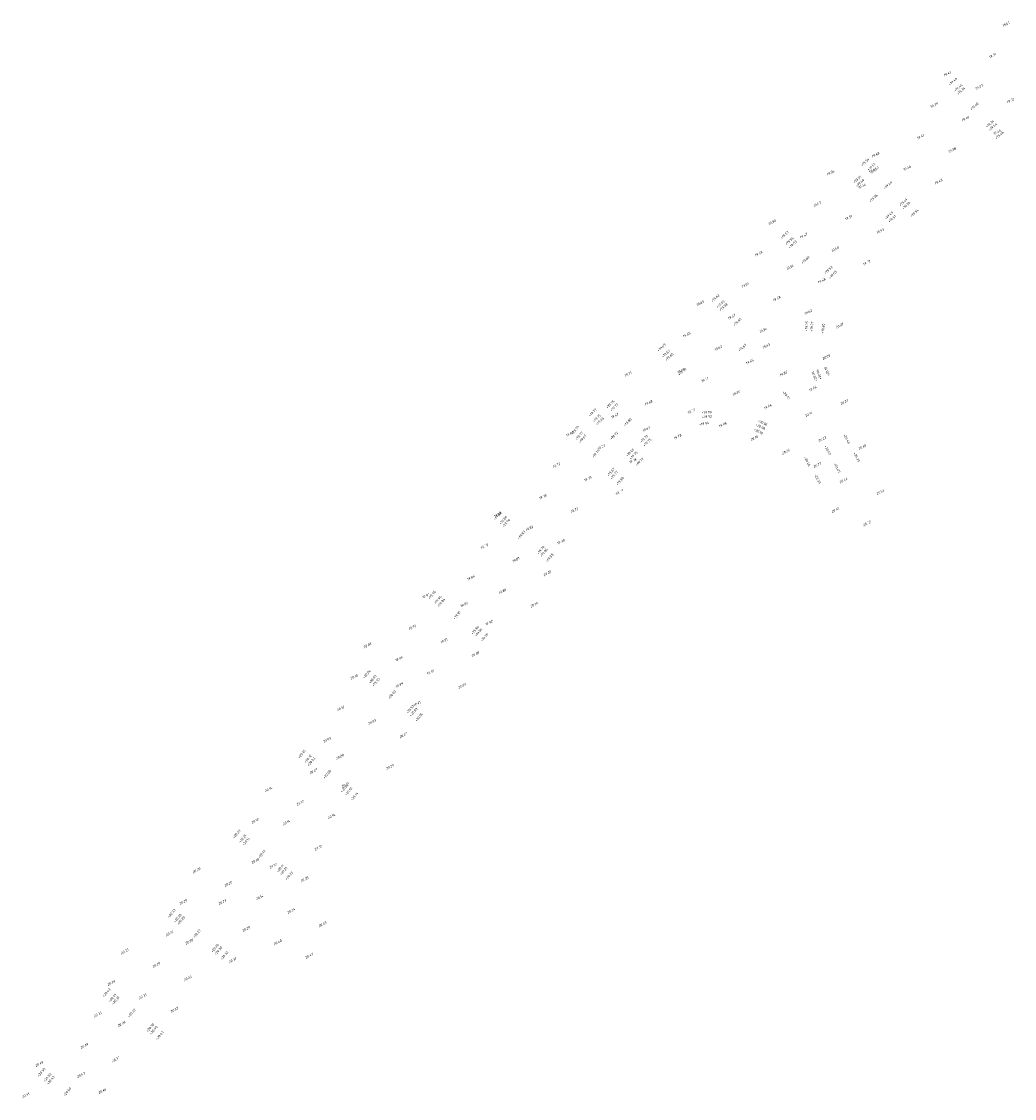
# Model space of a CAD drawing. Header units: metres. Extents: x 202983 to 204040, y 388598 to 392940.
# Tile 3 of 19: x 203607 to 203752, y 389411 to 389569. Entities that reach past the tile are written whole.
import ezdxf

# ---------------------------------------------------------------- set-up
doc = ezdxf.new("R2010")
doc.units = ezdxf.units.M
doc.layers.add('B-WE-OG-HOOGTEPUNT-T18', color=252, linetype='Continuous', lineweight=18)
doc.layers.add('N-WE-OG-HOOGTEPUNT-T25', color=7, linetype='Continuous', lineweight=25)
doc.styles.add('NLCS-ISO', font='NLCS-ISO.ttf')
doc.styles.add('NLCS-ISO-M200-T18', font='NLCS-ISO.ttf', dxfattribs={"height": 0.36})

msp = doc.modelspace()

# ---------------------------------------------------------------- texts
at = {"layer": 'B-WE-OG-HOOGTEPUNT-T18', "linetype": 'Continuous', "lineweight": 18, "char_height": 0.36, "attachment_point": 8, "rotation": 27, "style": 'NLCS-ISO'}
for s, insert in [('{\\fNLCS-ISO|b0|i1|c0|p2;\\C256;19.41}', (203750.87, 389568.05, 19.41)), ('{\\fNLCS-ISO|b0|i1|c0|p2;\\C256;19.31}', (203748.91, 389563.46, 19.31)), ('{\\fNLCS-ISO|b0|i1|c0|p2;\\C256;19.43}', (203742.34, 389560.83, 19.43)), ('{\\fNLCS-ISO|b0|i1|c0|p2;\\C256;19.37}', (203746.94, 389558.86, 19.37)), ('{\\fNLCS-ISO|b0|i1|c0|p2;\\C256;19.32}', (203751.54, 389556.89, 19.32)), ('{\\fNLCS-ISO|b0|i1|c0|p2;\\C256;19.39}', (203740.38, 389556.23, 19.39)), ('{\\fNLCS-ISO|b0|i1|c0|p2;\\C256;19.40}', (203744.97, 389554.26, 19.4)), ('{\\fNLCS-ISO|b0|i1|c0|p2;\\C256;19.44}', (203749.57, 389552.3, 19.44)), ('{\\fNLCS-ISO|b0|i1|c0|p2;\\C256;19.41}', (203738.41, 389551.63, 19.41)), ('{\\fNLCS-ISO|b0|i1|c0|p2;\\C256;19.48}', (203731.85, 389549, 19.48)), ('{\\fNLCS-ISO|b0|i1|c0|p2;\\C256;19.38}', (203743.01, 389549.67, 19.38)), ('{\\fNLCS-ISO|b0|i1|c0|p2;\\C256;19.56}', (203725.28, 389546.37, 19.56)), ('{\\fNLCS-ISO|b0|i1|c0|p2;\\C256;19.41}', (203731.4, 389546.69, 19.41)), ('{\\fNLCS-ISO|b0|i1|c0|p2;\\C256;19.46}', (203736.44, 389547.04, 19.46)), ('{\\fNLCS-ISO|b0|i1|c0|p2;\\C256;19.44}', (203729.88, 389544.41, 19.44)), ('{\\fNLCS-ISO|b0|i1|c0|p2;\\C256;19.48}', (203741.04, 389545.07, 19.48)), ('{\\fNLCS-ISO|b0|i1|c0|p2;\\C256;19.47}', (203723.32, 389541.77, 19.47)), ('{\\fNLCS-ISO|b0|i1|c0|p2;\\C256;19.51}', (203727.91, 389539.81, 19.51)), ('{\\fNLCS-ISO|b0|i1|c0|p2;\\C256;19.50}', (203716.75, 389539.14, 19.5)), ('{\\fNLCS-ISO|b0|i1|c0|p2;\\C256;19.53}', (203732.51, 389537.84, 19.53)), ('{\\fNLCS-ISO|b0|i1|c0|p2;\\C256;19.47}', (203721.35, 389537.18, 19.47)), ('{\\fNLCS-ISO|b0|i1|c0|p2;\\C256;19.59}', (203714.79, 389534.55, 19.59)), ('{\\fNLCS-ISO|b0|i1|c0|p2;\\C256;19.48}', (203725.95, 389535.21, 19.48)), ('{\\fNLCS-ISO|b0|i1|c0|p2;\\C256;19.72}', (203730.55, 389533.24, 19.72)), ('{\\fNLCS-ISO|b0|i1|c0|p2;\\C256;19.54}', (203719.38, 389532.58, 19.54)), ('{\\fNLCS-ISO|b0|i1|c0|p2;\\C256;19.51}', (203712.82, 389529.95, 19.51)), ('{\\fNLCS-ISO|b0|i1|c0|p2;\\C256;19.48}', (203723.98, 389530.61, 19.48)), ('{\\fNLCS-ISO|b0|i1|c0|p2;\\C256;19.65}', (203706.26, 389527.32, 19.65)), ('{\\fNLCS-ISO|b0|i1|c0|p2;\\C256;19.58}', (203717.42, 389527.98, 19.58)), ('{\\fNLCS-ISO|b0|i1|c0|p2;\\C256;19.57}', (203710.85, 389525.35, 19.57)), ('{\\fNLCS-ISO|b0|i1|c0|p2;\\C256;19.62}', (203722.02, 389526.02, 19.62)), ('{\\fNLCS-ISO|b0|i1|c0|p2;\\C256;20.07}', (203726.61, 389524.05, 20.07)), ('{\\fNLCS-ISO|b0|i1|c0|p2;\\C256;19.55}', (203704.29, 389522.72, 19.55)), ('{\\fNLCS-ISO|b0|i1|c0|p2;\\C256;19.54}', (203715.45, 389523.39, 19.54)), ('{\\fNLCS-ISO|b0|i1|c0|p2;\\C256;19.62}', (203708.89, 389520.76, 19.62)), ('{\\fNLCS-ISO|b0|i1|c0|p2;\\C256;19.63}', (203715.88, 389521.07, 19.63)), ('{\\fNLCS-ISO|b0|i1|c0|p2;\\C256;20.05}', (203724.65, 389519.45, 20.05)), ('{\\fNLCS-ISO|b0|i1|c0|p2;\\C256;19.64}', (203703.46, 389517.47, 19.64)), ('{\\fNLCS-ISO|b0|i1|c0|p2;\\C256;19.65}', (203713.49, 389518.79, 19.65)), ('{\\fNLCS-ISO|b0|i1|c0|p2;\\C256;19.71}', (203695.73, 389516.98, 19.71)), ('{\\fNLCS-ISO|b0|i1|c0|p2;\\C256;19.71}', (203706.92, 389516.16, 19.71)), ('{\\fNLCS-ISO|b0|i1|c0|p2;\\C256;19.83}', (203718.41, 389517.05, 19.83)), ('{\\fNLCS-ISO|b0|i1|c0|p2;\\C256;19.80}', (203711.52, 389514.19, 19.8)), ('{\\fNLCS-ISO|b0|i1|c0|p2;\\C256;19.96}', (203722.68, 389514.86, 19.96)), ('{\\fNLCS-ISO|b0|i1|c0|p2;\\C256;19.68}', (203698.73, 389512.8, 19.68)), ('{\\fNLCS-ISO|b0|i1|c0|p2;\\C256;20.20}', (203727.28, 389512.89, 20.2)), ('{\\fNLCS-ISO|b0|i1|c0|p2;\\C256;19.72}', (203704.96, 389511.56, 19.72)), ('{\\fNLCS-ISO|b0|i1|c0|p2;\\C256;19.94}', (203716.12, 389512.23, 19.94)), ('{\\fNLCS-ISO|b0|i1|c0|p2;\\C256;20.11}', (203722.07, 389511.09, 20.11)), ('{\\fNLCS-ISO|b0|i1|c0|p2;\\C256;19.67}', (203693.8, 389510.9, 19.67)), ('{\\fNLCS-ISO|b0|i1|c0|p2;\\C256;19.98}', (203709.55, 389509.59, 19.98)), ('{\\fNLCS-ISO|b0|i1|c0|p2;\\C256;19.80}', (203687.23, 389508.27, 19.8)), ('{\\fNLCS-ISO|b0|i1|c0|p2;\\C256;19.63}', (203698.39, 389508.93, 19.63)), ('{\\fNLCS-ISO|b0|i1|c0|p2;\\C256;19.78}', (203702.97, 389507.84, 19.78)), ('{\\fNLCS-ISO|b0|i1|c0|p2;\\C256;19.73}', (203691.83, 389506.3, 19.73)), ('{\\fNLCS-ISO|b0|i1|c0|p2;\\C256;20.10}', (203714.15, 389507.63, 20.1)), ('{\\fNLCS-ISO|b0|i1|c0|p2;\\C256;20.23}', (203724.07, 389507.48, 20.23)), ('{\\fNLCS-ISO|b0|i1|c0|p2;\\C256;20.40}', (203729.91, 389506.33, 20.4)), ('{\\fNLCS-ISO|b0|i1|c0|p2;\\C256;20.26}', (203718.75, 389505.66, 20.26)), ('{\\fNLCS-ISO|b0|i1|c0|p2;\\C256;19.72}', (203685.27, 389503.67, 19.72)), ('{\\fNLCS-ISO|b0|i1|c0|p2;\\C256;19.76}', (203696.43, 389504.33, 19.76)), ('{\\fNLCS-ISO|b0|i1|c0|p2;\\C256;20.27}', (203723.34, 389503.7, 20.27)), ('{\\fNLCS-ISO|b0|i1|c0|p2;\\C256;19.73}', (203689.86, 389501.7, 19.73)), ('{\\fNLCS-ISO|b0|i1|c0|p2;\\C256;20.44}', (203727.16, 389501.47, 20.44)), ('{\\fNLCS-ISO|b0|i1|c0|p2;\\C256;19.78}', (203683.3, 389499.07, 19.78)), ('{\\fNLCS-ISO|b0|i1|c0|p2;\\C256;19.77}', (203694.46, 389499.74, 19.77)), ('{\\fNLCS-ISO|b0|i1|c0|p2;\\C256;20.53}', (203732.54, 389499.76, 20.53)), ('{\\fNLCS-ISO|b0|i1|c0|p2;\\C256;19.72}', (203687.9, 389497.11, 19.72)), ('{\\fNLCS-ISO|b0|i1|c0|p2;\\C256;20.51}', (203725.97, 389497.13, 20.51)), ('{\\fNLCS-ISO|b0|i1|c0|p2;\\C256;19.86}', (203676.74, 389496.44, 19.86)), ('{\\fNLCS-ISO|b0|i1|c0|p2;\\C256;19.82}', (203681.33, 389494.47, 19.82)), ('{\\fNLCS-ISO|b0|i1|c0|p2;\\C256;20.72}', (203730.57, 389495.17, 20.72)), ('{\\fNLCS-ISO|b0|i1|c0|p2;\\C256;19.90}', (203685.93, 389492.51, 19.9)), ('{\\fNLCS-ISO|b0|i1|c0|p2;\\C256;19.79}', (203674.77, 389491.84, 19.79)), ('{\\fNLCS-ISO|b0|i1|c0|p2;\\C256;19.81}', (203679.37, 389489.88, 19.81)), ('{\\fNLCS-ISO|b0|i1|c0|p2;\\C256;20.05}', (203683.96, 389487.91, 20.05)), ('{\\fNLCS-ISO|b0|i1|c0|p2;\\C256;19.85}', (203672.8, 389487.25, 19.85)), ('{\\fNLCS-ISO|b0|i1|c0|p2;\\C256;19.97}', (203666.24, 389484.62, 19.97)), ('{\\fNLCS-ISO|b0|i1|c0|p2;\\C256;19.80}', (203677.4, 389485.28, 19.8)), ('{\\fNLCS-ISO|b0|i1|c0|p2;\\C256;19.90}', (203671.8, 389483.35, 19.9)), ('{\\fNLCS-ISO|b0|i1|c0|p2;\\C256;20.19}', (203682, 389483.31, 20.19)), ('{\\fNLCS-ISO|b0|i1|c0|p2;\\C256;19.92}', (203664.27, 389480.02, 19.92)), ('{\\fNLCS-ISO|b0|i1|c0|p2;\\C256;19.92}', (203675.43, 389480.68, 19.92)), ('{\\fNLCS-ISO|b0|i1|c0|p2;\\C256;19.91}', (203668.87, 389478.05, 19.91)), ('{\\fNLCS-ISO|b0|i1|c0|p2;\\C256;20.08}', (203657.71, 389477.39, 20.08)), ('{\\fNLCS-ISO|b0|i1|c0|p2;\\C256;19.94}', (203662.31, 389475.42, 19.94)), ('{\\fNLCS-ISO|b0|i1|c0|p2;\\C256;20.09}', (203673.47, 389476.09, 20.09)), ('{\\fNLCS-ISO|b0|i1|c0|p2;\\C256;19.91}', (203666.9, 389473.46, 19.91)), ('{\\fNLCS-ISO|b0|i1|c0|p2;\\C256;20.10}', (203655.74, 389472.79, 20.1)), ('{\\fNLCS-ISO|b0|i1|c0|p2;\\C256;19.99}', (203662.36, 389471.57, 19.99)), ('{\\fNLCS-ISO|b0|i1|c0|p2;\\C256;20.33}', (203671.5, 389471.49, 20.33)), ('{\\fNLCS-ISO|b0|i1|c0|p2;\\C256;19.91}', (203664.94, 389468.86, 19.91)), ('{\\fNLCS-ISO|b0|i1|c0|p2;\\C256;20.10}', (203653.78, 389468.19, 20.1)), ('{\\fNLCS-ISO|b0|i1|c0|p2;\\C256;20.03}', (203658.37, 389466.23, 20.03)), ('{\\fNLCS-ISO|b0|i1|c0|p2;\\C256;20.07}', (203662.97, 389464.26, 20.07)), ('{\\fNLCS-ISO|b0|i1|c0|p2;\\C256;20.03}', (203651.81, 389463.6, 20.03)), ('{\\fNLCS-ISO|b0|i1|c0|p2;\\C256;20.08}', (203653.69, 389461.14, 20.08)), ('{\\fNLCS-ISO|b0|i1|c0|p2;\\C256;20.29}', (203661, 389459.66, 20.29)), ('{\\fNLCS-ISO|b0|i1|c0|p2;\\C256;20.07}', (203649.84, 389459, 20.07)), ('{\\fNLCS-ISO|b0|i1|c0|p2;\\C256;20.14}', (203643.28, 389456.37, 20.14)), ('{\\fNLCS-ISO|b0|i1|c0|p2;\\C256;20.01}', (203654.44, 389457.03, 20.01)), ('{\\fNLCS-ISO|b0|i1|c0|p2;\\C256;20.12}', (203647.88, 389454.4, 20.12)), ('{\\fNLCS-ISO|b0|i1|c0|p2;\\C256;20.10}', (203641.31, 389451.77, 20.1)), ('{\\fNLCS-ISO|b0|i1|c0|p2;\\C256;20.14}', (203645.9, 389451.54, 20.14)), ('{\\fNLCS-ISO|b0|i1|c0|p2;\\C256;20.14}', (203652.47, 389452.44, 20.14)), ('{\\fNLCS-ISO|b0|i1|c0|p2;\\C256;20.31}', (203650.51, 389447.84, 20.31)), ('{\\fNLCS-ISO|b0|i1|c0|p2;\\C256;20.18}', (203641.34, 389445.92, 20.18)), ('{\\fNLCS-ISO|b0|i1|c0|p2;\\C256;20.12}', (203643.94, 389445.21, 20.12)), ('{\\fNLCS-ISO|b0|i1|c0|p2;\\C256;20.29}', (203632.78, 389444.54, 20.29)), ('{\\fNLCS-ISO|b0|i1|c0|p2;\\C256;20.20}', (203637.38, 389442.58, 20.2)), ('{\\fNLCS-ISO|b0|i1|c0|p2;\\C256;20.35}', (203648.54, 389443.24, 20.35)), ('{\\fNLCS-ISO|b0|i1|c0|p2;\\C256;20.14}', (203641.98, 389440.61, 20.14)), ('{\\fNLCS-ISO|b0|i1|c0|p2;\\C256;20.29}', (203630.82, 389439.95, 20.29)), ('{\\fNLCS-ISO|b0|i1|c0|p2;\\C256;20.23}', (203636.53, 389439.92, 20.23)), ('{\\fNLCS-ISO|b0|i1|c0|p2;\\C256;20.34}', (203646.58, 389438.65, 20.34)), ('{\\fNLCS-ISO|b0|i1|c0|p2;\\C256;20.29}', (203640.01, 389436.01, 20.29)), ('{\\fNLCS-ISO|b0|i1|c0|p2;\\C256;20.45}', (203651.17, 389436.68, 20.45)), ('{\\fNLCS-ISO|b0|i1|c0|p2;\\C256;20.22}', (203628.85, 389435.35, 20.22)), ('{\\fNLCS-ISO|b0|i1|c0|p2;\\C256;20.28}', (203631.72, 389434.16, 20.28)), ('{\\fNLCS-ISO|b0|i1|c0|p2;\\C256;20.40}', (203644.61, 389434.05, 20.4)), ('{\\fNLCS-ISO|b0|i1|c0|p2;\\C256;20.33}', (203622.29, 389432.72, 20.33)), ('{\\fNLCS-ISO|b0|i1|c0|p2;\\C256;20.37}', (203638.05, 389431.42, 20.37)), ('{\\fNLCS-ISO|b0|i1|c0|p2;\\C256;20.47}', (203649.21, 389432.08, 20.47)), ('{\\fNLCS-ISO|b0|i1|c0|p2;\\C256;20.29}', (203626.88, 389430.75, 20.29)), ('{\\fNLCS-ISO|b0|i1|c0|p2;\\C256;20.39}', (203620.32, 389428.12, 20.39)), ('{\\fNLCS-ISO|b0|i1|c0|p2;\\C256;20.23}', (203631.48, 389428.79, 20.23)), ('{\\fNLCS-ISO|b0|i1|c0|p2;\\C256;20.35}', (203624.92, 389426.16, 20.35)), ('{\\fNLCS-ISO|b0|i1|c0|p2;\\C256;20.33}', (203618.35, 389423.53, 20.33)), ('{\\fNLCS-ISO|b0|i1|c0|p2;\\C256;20.37}', (203629.52, 389424.19, 20.37)), ('{\\fNLCS-ISO|b0|i1|c0|p2;\\C256;20.39}', (203621.83, 389422.11, 20.39)), ('{\\fNLCS-ISO|b0|i1|c0|p2;\\C256;20.39}', (203616.39, 389418.93, 20.39)), ('{\\fNLCS-ISO|b0|i1|c0|p2;\\C256;20.37}', (203620.99, 389416.96, 20.37)), ('{\\fNLCS-ISO|b0|i1|c0|p2;\\C256;20.49}', (203609.82, 389416.3, 20.49)), ('{\\fNLCS-ISO|b0|i1|c0|p2;\\C256;20.47}', (203615.9, 389414.69, 20.47)), ('{\\fNLCS-ISO|b0|i1|c0|p2;\\C256;20.46}', (203619.02, 389412.36, 20.46)), ('{\\fNLCS-ISO|b0|i1|c0|p2;\\C256;20.51}', (203607.86, 389411.7, 20.51))]:
    msp.add_mtext(s, dxfattribs=dict(at, insert=insert))
at = {"layer": 'N-WE-OG-HOOGTEPUNT-T25', "linetype": 'Continuous', "lineweight": 25, "char_height": 0.36, "attachment_point": 8, "style": 'NLCS-ISO-M200-T18'}
for s, insert, rotation in [('{\\fNLCS-ISO|b0|i0|c0|p2;+19.46}', (203743.2, 389559.73, 19.46), 41.9962), ('{\\fNLCS-ISO|b0|i0|c0|p2;+19.44}', (203743.98, 389558.81, 19.44), 41.9962), ('{\\fNLCS-ISO|b0|i0|c0|p2;+19.34}', (203744.39, 389558.37, 19.34), 41.9962), ('{\\fNLCS-ISO|b0|i0|c0|p2;+19.40}', (203746.32, 389556.09, 19.4), 41.9962), ('{\\fNLCS-ISO|b0|i0|c0|p2;+19.34}', (203748.61, 389553.56, 19.34), 41.9962), ('{\\fNLCS-ISO|b0|i0|c0|p2;+19.44}', (203749.02, 389553.11, 19.44), 41.9962), ('{\\fNLCS-ISO|b0|i0|c0|p2;+19.46}', (203749.99, 389551.9, 19.46), 41.9962), ('{\\fNLCS-ISO|b0|i0|c0|p2;+19.54}', (203730.39, 389547.96, 19.54), 42), ('{\\fNLCS-ISO|b0|i0|c0|p2;+19.51}', (203731.3, 389547.27, 19.51), 42), ('{\\fNLCS-ISO|b0|i0|c0|p2;+19.51}', (203729.24, 389545.42, 19.51), 42), ('{\\fNLCS-ISO|b0|i0|c0|p2;+19.41}', (203731.8, 389546.79, 19.41), 42), ('+19.49', (203729.66, 389544.92, 19.41), 42), ('{\\fNLCS-ISO|b0|i0|c0|p2;+19.48}', (203733.72, 389544.61, 19.48), 42), ('+19.56', (203731.61, 389542.7, 19.48), 42), ('{\\fNLCS-ISO|b0|i0|c0|p2;+19.41}', (203735.95, 389542.09, 19.41), 42), ('{\\fNLCS-ISO|b0|i0|c0|p2;+19.51}', (203736.39, 389541.61, 19.51), 42), ('+19.49', (203733.86, 389540.19, 19.41), 42), ('{\\fNLCS-ISO|b0|i0|c0|p2;+19.51}', (203734.33, 389539.67, 19.51), 42), ('{\\fNLCS-ISO|b0|i0|c0|p2;+19.54}', (203737.6, 389540.53, 19.54), 42), ('+19.57', (203718.65, 389537.32, 19.48), 42), ('+19.55', (203719.35, 389536.44, 19.48), 42), ('+19.53', (203719.82, 389535.94, 19.48), 42), ('+19.60', (203721.67, 389533.68, 19.48), 42), ('+19.53', (203725.04, 389532.2, 19.48), 42), ('+19.55', (203725.69, 389531.54, 19.48), 46.852), ('+19.62', (203708.53, 389528.1, 19.48), 42), ('+19.60', (203709.29, 389527.26, 19.48), 42), ('+19.58', (203709.72, 389526.79, 19.48), 42), ('+19.65', (203711.75, 389524.65, 19.48), 42), ('+19.75', (203721.9, 389524.15, 19.48), 83.3489), ('+19.77', (203722.67, 389524.08, 19.48), 83.3489), ('+19.80', (203724.32, 389523.77, 19.48), 83.3489), ('+19.69', (203700.69, 389520.91, 19.48), 42), ('+19.67', (203712.47, 389520.86, 19.48), 42), ('+19.67', (203701.33, 389520.01, 19.48), 42), ('+19.65', (203701.82, 389519.53, 19.48), 42), ('+19.72', (203703.69, 389517.37, 19.48), 42), ('+20.10', (203724.89, 389517.61, 19.48), 111.6529), ('+20.06', (203723.05, 389516.88, 19.48), 111.6529), ('+20.08', (203723.69, 389517.16, 19.48), 111.6529), ('+20.12', (203718.62, 389513.97, 19.48), 309.4893), ('+19.75', (203693.22, 389512.62, 19.75), 44), ('{\\fNLCS-ISO|b0|i0|c0|p2;+19.77}', (203690.64, 389511.41, 19.77), 44), ('+19.73', (203693.78, 389512.17, 19.65), 44), ('+19.90', (203707.16, 389511.4, 19.48), 2.5706), ('{\\fNLCS-ISO|b0|i0|c0|p2;+19.75}', (203691.26, 389510.61, 19.75), 44), ('{\\fNLCS-ISO|b0|i0|c0|p2;+19.65}', (203691.7, 389510.15, 19.65), 44), ('+19.80', (203695.74, 389510, 19.72), 44), ('+19.94', (203706.83, 389509.74, 19.48), 11.2403), ('+19.92', (203707.2, 389510.76, 19.48), 2.5706), ('+20.08', (203714.92, 389509.31, 19.48), 333.2988), ('+20.06', (203715.27, 389509.89, 19.48), 333.2988), ('{\\fNLCS-ISO|b0|i0|c0|p2;+19.79}', (203688.12, 389508.87, 19.79), 49.5), ('{\\fNLCS-ISO|b0|i0|c0|p2;+19.77}', (203688.69, 389508.02, 19.77), 49.5), ('{\\fNLCS-ISO|b0|i0|c0|p2;+19.72}', (203693.76, 389508.03, 19.72), 44), ('+19.73', (203698.13, 389507.59, 19.65), 44), ('+20.10', (203714.63, 389508.64, 19.48), 333.2988), ('+20.46', (203727.46, 389507.61, 19.48), 297.9599), ('{\\fNLCS-ISO|b0|i0|c0|p2;+19.67}', (203689.19, 389507.59, 19.67), 49.5), ('{\\fNLCS-ISO|b0|i0|c0|p2;+19.75}', (203698.61, 389507.06, 19.75), 44), ('{\\fNLCS-ISO|b0|i0|c0|p2;+19.74}', (203691.11, 389505.43, 19.74), 49.5), ('{\\fNLCS-ISO|b0|i0|c0|p2;+19.65}', (203696.11, 389505.6, 19.65), 44), ('{\\fNLCS-ISO|b0|i0|c0|p2;+19.75}', (203696.62, 389505.16, 19.75), 44), ('+20.52', (203724.67, 389505.97, 19.48), 297.9599), ('+20.39', (203728.87, 389504.96, 19.48), 297.9599), ('{\\fNLCS-ISO|b0|i0|c0|p2;+19.77}', (203697.48, 389504.22, 19.77), 44), ('+20.46', (203721.67, 389504.31, 19.48), 297.9599), ('+20.45', (203726.04, 389503.38, 19.48), 297.9599), ('{\\fNLCS-ISO|b0|i0|c0|p2;+19.67}', (203693.32, 389502.74, 19.67), 49.5), ('{\\fNLCS-ISO|b0|i0|c0|p2;+19.77}', (203693.79, 389502.3, 19.77), 49.5), ('{\\fNLCS-ISO|b0|i0|c0|p2;+19.80}', (203694.63, 389501.43, 19.8), 49.5), ('+20.39', (203723.18, 389501.78, 19.48), 297.9599), ('{\\fNLCS-ISO|b0|i0|c0|p2;+19.88}', (203676.77, 389496.36, 19.88), 49.5), ('{\\fNLCS-ISO|b0|i0|c0|p2;+19.86}', (203677.6, 389495.71, 19.86), 49.5), ('{\\fNLCS-ISO|b0|i0|c0|p2;+19.76}', (203678.04, 389495.31, 19.76), 49.5), ('{\\fNLCS-ISO|b0|i0|c0|p2;+19.83}', (203680.26, 389493.56, 19.83), 49.5), ('{\\fNLCS-ISO|b0|i0|c0|p2;+19.76}', (203683.08, 389491.36, 19.76), 49.5), ('{\\fNLCS-ISO|b0|i0|c0|p2;+19.86}', (203683.54, 389490.99, 19.86), 49.5), ('{\\fNLCS-ISO|b0|i0|c0|p2;+19.88}', (203684.37, 389490.22, 19.88), 49.5), ('{\\fNLCS-ISO|b0|i0|c0|p2;+19.96}', (203667.21, 389484.81, 19.96), 49.5), ('{\\fNLCS-ISO|b0|i0|c0|p2;+19.94}', (203668.06, 389484.09, 19.94), 49.5), ('{\\fNLCS-ISO|b0|i0|c0|p2;+19.84}', (203668.56, 389483.69, 19.84), 49.5), ('{\\fNLCS-ISO|b0|i0|c0|p2;+19.91}', (203670.85, 389481.85, 19.91), 49.5), ('{\\fNLCS-ISO|b0|i0|c0|p2;+19.84}', (203673.51, 389479.69, 19.84), 49.5), ('{\\fNLCS-ISO|b0|i0|c0|p2;+19.94}', (203674, 389479.35, 19.94), 49.5), ('{\\fNLCS-ISO|b0|i0|c0|p2;+19.96}', (203674.85, 389478.62, 19.96), 49.5), ('{\\fNLCS-ISO|b0|i0|c0|p2;+20.06}', (203657.69, 389473.25, 20.06), 49.5), ('{\\fNLCS-ISO|b0|i0|c0|p2;+20.03}', (203658.55, 389472.49, 20.03), 49.5), ('{\\fNLCS-ISO|b0|i0|c0|p2;+19.93}', (203659.04, 389472.09, 19.93), 49.5), ('{\\fNLCS-ISO|b0|i0|c0|p2;+20.00}', (203661.37, 389470.24, 20), 49.5), ('{\\fNLCS-ISO|b0|i0|c0|p2;+19.93}', (203664.04, 389468.13, 19.93), 49.5), ('{\\fNLCS-ISO|b0|i0|c0|p2;+20.03}', (203664.51, 389467.71, 20.03), 49.5), ('{\\fNLCS-ISO|b0|i0|c0|p2;+20.06}', (203665.3, 389466.95, 20.06), 49.5), ('{\\fNLCS-ISO|b0|i0|c0|p2;+20.15}', (203648.22, 389461.58, 20.15), 49.5), ('{\\fNLCS-ISO|b0|i0|c0|p2;+20.12}', (203649.11, 389460.89, 20.12), 49.5), ('{\\fNLCS-ISO|b0|i0|c0|p2;+20.02}', (203649.6, 389460.47, 20.02), 49.5), ('{\\fNLCS-ISO|b0|i0|c0|p2;+20.09}', (203651.91, 389458.63, 20.09), 49.5), ('{\\fNLCS-ISO|b0|i0|c0|p2;+20.02}', (203654.44, 389456.61, 20.02), 49.5), ('{\\fNLCS-ISO|b0|i0|c0|p2;+20.12}', (203655.04, 389456.13, 20.12), 49.5), ('{\\fNLCS-ISO|b0|i0|c0|p2;+20.14}', (203655.88, 389455.41, 20.14), 49.5), ('{\\fNLCS-ISO|b0|i0|c0|p2;+20.23}', (203638.71, 389449.91, 20.23), 49.5), ('{\\fNLCS-ISO|b0|i0|c0|p2;+20.21}', (203639.58, 389449.24, 20.21), 49.5), ('{\\fNLCS-ISO|b0|i0|c0|p2;+20.11}', (203640.06, 389448.81, 20.11), 49.5), ('{\\fNLCS-ISO|b0|i0|c0|p2;+20.17}', (203642.39, 389446.98, 20.17), 49.5), ('{\\fNLCS-ISO|b0|i0|c0|p2;+20.11}', (203645.08, 389444.89, 20.11), 49.5), ('{\\fNLCS-ISO|b0|i0|c0|p2;+20.21}', (203645.55, 389444.5, 20.21), 49.5), ('{\\fNLCS-ISO|b0|i0|c0|p2;+20.23}', (203646.37, 389443.82, 20.23), 49.5), ('{\\fNLCS-ISO|b0|i0|c0|p2;+20.33}', (203629.22, 389438.33, 20.33), 49.5), ('{\\fNLCS-ISO|b0|i0|c0|p2;+20.30}', (203630.1, 389437.64, 20.3), 49.5), ('{\\fNLCS-ISO|b0|i0|c0|p2;+20.20}', (203630.58, 389437.29, 20.2), 49.5), ('{\\fNLCS-ISO|b0|i0|c0|p2;+20.27}', (203632.89, 389435.38, 20.27), 49.5), ('{\\fNLCS-ISO|b0|i0|c0|p2;+20.20}', (203635.55, 389433.27, 20.2), 49.5), ('{\\fNLCS-ISO|b0|i0|c0|p2;+20.30}', (203636.03, 389432.87, 20.3), 49.5), ('{\\fNLCS-ISO|b0|i0|c0|p2;+20.32}', (203636.92, 389432.17, 20.32), 49.5), ('{\\fNLCS-ISO|b0|i0|c0|p2;+20.43}', (203619.72, 389426.76, 20.43), 49.5), ('{\\fNLCS-ISO|b0|i0|c0|p2;+20.41}', (203620.59, 389426, 20.41), 49.5), ('{\\fNLCS-ISO|b0|i0|c0|p2;+20.31}', (203621.04, 389425.62, 20.31), 49.5), ('{\\fNLCS-ISO|b0|i0|c0|p2;+20.37}', (203623.4, 389423.79, 20.37), 49.5), ('{\\fNLCS-ISO|b0|i0|c0|p2;+20.30}', (203626.1, 389421.66, 20.3), 49.5), ('{\\fNLCS-ISO|b0|i0|c0|p2;+20.40}', (203626.58, 389421.27, 20.4), 49.5), ('{\\fNLCS-ISO|b0|i0|c0|p2;+20.43}', (203627.46, 389420.51, 20.43), 49.5), ('{\\fNLCS-ISO|b0|i0|c0|p2;+20.55}', (203610.22, 389415.14, 20.55), 49.5), ('{\\fNLCS-ISO|b0|i0|c0|p2;+20.53}', (203611.1, 389414.38, 20.53), 49.5), ('{\\fNLCS-ISO|b0|i0|c0|p2;+20.43}', (203611.57, 389413.98, 20.43), 49.5), ('{\\fNLCS-ISO|b0|i0|c0|p2;+20.50}', (203614, 389412.29, 20.5), 49.5)]:
    msp.add_mtext(s, dxfattribs=dict(at, insert=insert, rotation=rotation))

doc.saveas('drawing.dxf')
